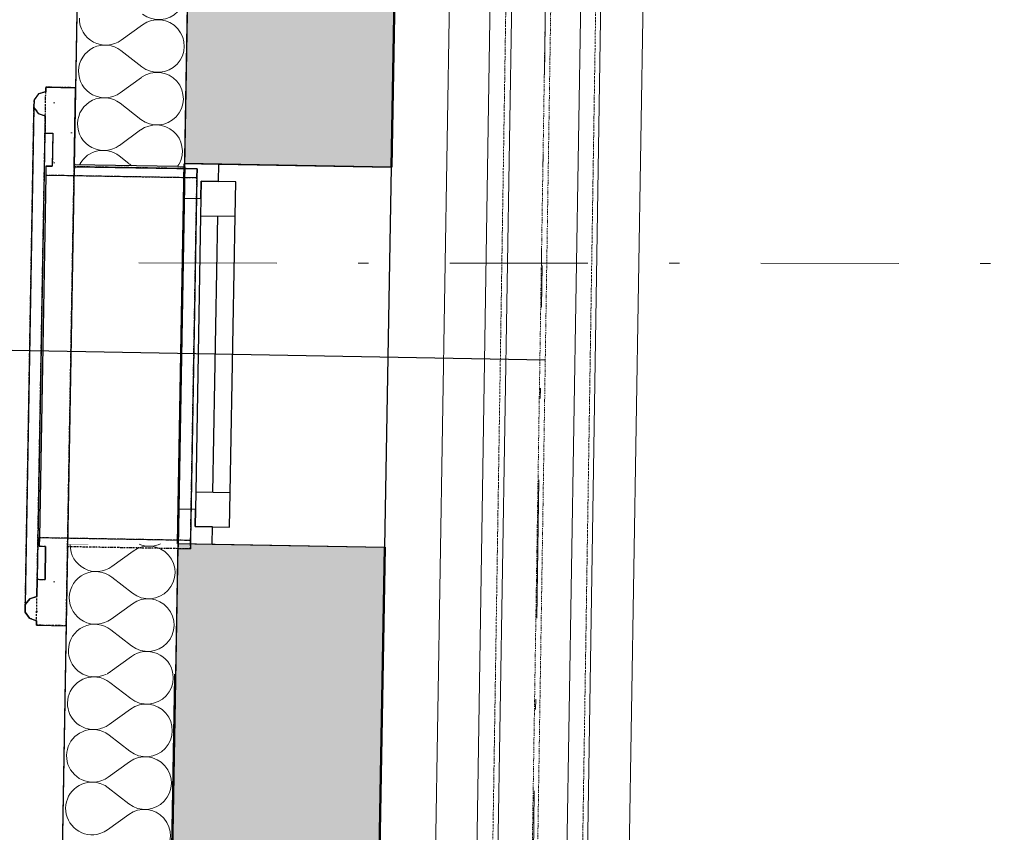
# Model space of a CAD drawing. Header units: millimetres. Extents: x -23738 to 4435, y -2716 to 20653.
# Tile 29 of 160: x -20650 to -19225, y 3448 to 4624. Entities that reach past the tile are written whole.
import ezdxf

# ---------------------------------------------------------------- set-up
doc = ezdxf.new("R2010")
doc.units = ezdxf.units.MM
doc.header["$MEASUREMENT"] = 0
for name, pattern in [('Wipeout_Contour', [1000, 0, -1000]), ('Čerchovaná', [450, 200, -117.5, 15, -117.5]), ('Čerchovaná M', [4.5, 2.5, -0.85, 0.3, -0.85]), ('Čerchovaná S', [3.5, 1.5, -0.85, 0.3, -0.85])]:
    doc.linetypes.add(name, pattern=pattern)
for name, color, linetype in [('9._POHLED ZÁPADNÍ_2_2D prvky - obecné', 7, 'Continuous'), ('9._POHLED ZÁPADNÍ_2_Konstrukce - krov', 7, 'Continuous'), ('9._POHLED ZÁPADNÍ_2_Konstrukce - nosné', 7, 'Continuous'), ('9._POHLED ZÁPADNÍ_2_Nové_Konstrukce - krov', 7, 'Continuous'), ('9._POHLED ZÁPADNÍ_2_Nové_Konstrukce - nosné', 7, 'Continuous'), ('9._POHLED ZÁPADNÍ_2_Nové_Otvory – Okna', 7, 'Continuous'), ('9._POHLED ZÁPADNÍ_2_Nové_Otvory – Značky oken', 7, 'Continuous'), ('9._POHLED ZÁPADNÍ_2_Nové_Výplně – Řezové', 7, 'Continuous'), ('9._POHLED ZÁPADNÍ_2_Nové_VÝTAH VAR 1', 7, 'Continuous'), ('9._POHLED ZÁPADNÍ_2_Výplně – Řezové', 7, 'Continuous'), ('9._POHLED ZÁPADNÍ_2_VÝTAH VAR 1', 7, 'Continuous')]:
    doc.layers.add(name, color=color, linetype=linetype)
pattern_1 = [(0, (0, -9e-13), (0, 86.60254), [0, -50]), (0, (25, 43.3), (0, 86.60254), [0, -50])]

# ---------------------------------------------------------------- blocks, each defined once
blk = doc.blocks.new('*X3', base_point=(-24533.1, -6254.2))
at = {"layer": '9._POHLED ZÁPADNÍ_2_Nové_Výplně – Řezové', "color": 21, "linetype": 'Continuous', "lineweight": 20, "true_color": 0xffaaaa}
for p, q in [((-20485.6, 3854.8), (-20516.5, 3832.5)), ((-20486.7, 3793.9), (-20516.7, 3817.3)), ((-20486.9, 3778.7), (-20517.8, 3756.3)), ((-20488, 3717.7), (-20518.1, 3741.1)), ((-20488.3, 3702.5), (-20519.1, 3680.1)), ((-20489.3, 3641.5), (-20519.4, 3664.9)), ((-20489.6, 3626.3), (-20520.5, 3604)), ((-20490.6, 3565.4), (-20520.7, 3588.7)), ((-20490.9, 3550.1), (-20521.8, 3527.8)), ((-20492, 3489.2), (-20522, 3512.6)), ((-20492.2, 3473.9), (-20523.1, 3451.6))]:
    blk.add_line(p, q, dxfattribs=at)
for centre, start, end in [((-20538.8, 3863.4), 179.1605, 305.8711), ((-20463.3, 3824), 232.1313, 84.727), ((-20463.3, 3824), 93.2753, 125.8711), ((-20540.1, 3787.2), 52.1313, 179.0012), ((-20540.1, 3787.2), 179.0012, 305.8711), ((-20464.6, 3747.8), 232.1313, 125.8711), ((-20541.4, 3711), 52.1313, 179.0012), ((-20541.4, 3711), 179.0012, 305.8711), ((-20465.9, 3671.6), 232.1313, 125.8711), ((-20542.8, 3634.8), 52.1313, 179.0012), ((-20542.8, 3634.8), 179.0012, 305.8711), ((-20467.3, 3595.4), 232.1313, 125.8711), ((-20544.1, 3558.7), 52.1313, 179.0012), ((-20544.1, 3558.7), 179.0012, 305.8711), ((-20468.6, 3519.2), 232.1313, 125.8711), ((-20545.4, 3482.5), 52.1313, 179.0012), ((-20545.4, 3482.5), 179.0012, 305.8711), ((-20469.9, 3443.1), 232.1313, 125.8711)]:
    blk.add_arc(centre, 38.1, start, end, dxfattribs=at)
blk = doc.blocks.new('*X4', base_point=(-24533.1, -6254.2))
at = {"layer": '9._POHLED ZÁPADNÍ_2_Nové_Výplně – Řezové', "color": 21, "linetype": 'Continuous', "lineweight": 20, "true_color": 0xffaaaa}
for p, q in [((-20563.6, 4625.8), (-20563.5, 4623.1)), ((-20563.5, 4623.1), (-20563.3, 4620.4)), ((-20563.3, 4620.4), (-20562.9, 4617.7)), ((-20562.9, 4617.7), (-20562.2, 4615.1)), ((-20472.3, 4616.6), (-20503.2, 4594.3)), ((-20470.1, 4618.1), (-20472.3, 4616.6)), ((-20467.7, 4619.5), (-20470.1, 4618.1)), ((-20465.2, 4620.7), (-20467.7, 4619.5)), ((-20462.7, 4621.7), (-20465.2, 4620.7)), ((-20460.1, 4622.5), (-20462.7, 4621.7)), ((-20457.5, 4623.1), (-20460.1, 4622.5)), ((-20454.8, 4623.5), (-20457.5, 4623.1)), ((-20452.1, 4623.8), (-20454.8, 4623.5)), ((-20449.4, 4623.8), (-20452.1, 4623.8)), ((-20446.6, 4623.7), (-20449.4, 4623.8)), ((-20443.9, 4623.4), (-20446.6, 4623.7)), ((-20441.3, 4622.8), (-20443.9, 4623.4)), ((-20438.6, 4622.1), (-20441.3, 4622.8)), ((-20436.1, 4621.2), (-20438.6, 4622.1)), ((-20433.6, 4620.1), (-20436.1, 4621.2)), ((-20431.2, 4618.9), (-20433.6, 4620.1)), ((-20428.9, 4617.4), (-20431.2, 4618.9)), ((-20426.6, 4615.9), (-20428.9, 4617.4)), ((-20562.2, 4615.1), (-20561.4, 4612.5)), ((-20561.4, 4612.5), (-20560.4, 4609.9)), ((-20560.4, 4609.9), (-20559.3, 4607.5)), ((-20559.3, 4607.5), (-20557.9, 4605.1)), ((-20557.9, 4605.1), (-20556.4, 4602.9)), ((-20556.4, 4602.9), (-20554.7, 4600.7)), ((-20424.6, 4614.1), (-20426.6, 4615.9)), ((-20422.6, 4612.2), (-20424.6, 4614.1)), ((-20420.8, 4610.2), (-20422.6, 4612.2)), ((-20419.1, 4608.1), (-20420.8, 4610.2)), ((-20417.6, 4605.8), (-20419.1, 4608.1)), ((-20416.2, 4603.4), (-20417.6, 4605.8)), ((-20415.1, 4601), (-20416.2, 4603.4)), ((-20554.7, 4600.7), (-20552.9, 4598.7)), ((-20552.9, 4598.7), (-20550.9, 4596.8)), ((-20550.9, 4596.8), (-20548.9, 4595.1)), ((-20548.9, 4595.1), (-20546.6, 4593.5)), ((-20546.6, 4593.5), (-20544.3, 4592)), ((-20544.3, 4592), (-20541.9, 4590.8)), ((-20541.9, 4590.8), (-20539.4, 4589.7)), ((-20539.4, 4589.7), (-20536.9, 4588.8)), ((-20536.9, 4588.8), (-20534.2, 4588.1)), ((-20534.2, 4588.1), (-20531.6, 4587.6)), ((-20520.7, 4587.4), (-20518, 4587.8)), ((-20518, 4587.8), (-20515.4, 4588.4)), ((-20515.4, 4588.4), (-20512.8, 4589.3)), ((-20512.8, 4589.3), (-20510.3, 4590.3)), ((-20510.3, 4590.3), (-20507.8, 4591.4)), ((-20507.8, 4591.4), (-20505.4, 4592.8)), ((-20505.4, 4592.8), (-20503.2, 4594.3)), ((-20414.1, 4598.4), (-20415.1, 4601)), ((-20413.3, 4595.8), (-20414.1, 4598.4)), ((-20412.6, 4593.2), (-20413.3, 4595.8)), ((-20412.2, 4590.5), (-20412.6, 4593.2)), ((-20412, 4587.8), (-20412.2, 4590.5)), ((-20411.9, 4585.1), (-20412, 4587.8)), ((-20555.2, 4574.4), (-20556.9, 4572.4)), ((-20553.3, 4576.4), (-20555.2, 4574.4)), ((-20551.3, 4578.2), (-20553.3, 4576.4)), ((-20549.1, 4579.9), (-20551.3, 4578.2)), ((-20546.9, 4581.4), (-20549.1, 4579.9)), ((-20544.5, 4582.7), (-20546.9, 4581.4)), ((-20542, 4583.9), (-20544.5, 4582.7)), ((-20539.5, 4584.9), (-20542, 4583.9)), ((-20536.9, 4585.7), (-20539.5, 4584.9)), ((-20534.3, 4586.4), (-20536.9, 4585.7)), ((-20531.6, 4586.8), (-20534.3, 4586.4)), ((-20531.6, 4587.6), (-20528.9, 4587.2)), ((-20528.9, 4587), (-20531.6, 4586.8)), ((-20528.9, 4587.2), (-20526.1, 4587.1)), ((-20526.1, 4587.1), (-20528.9, 4587)), ((-20523.4, 4586.9), (-20526.1, 4587.1)), ((-20526.1, 4587.1), (-20523.4, 4587.1)), ((-20523.4, 4587.1), (-20520.7, 4587.4)), ((-20520.7, 4586.6), (-20523.4, 4586.9)), ((-20518.1, 4586.1), (-20520.7, 4586.6)), ((-20515.4, 4585.3), (-20518.1, 4586.1)), ((-20512.9, 4584.4), (-20515.4, 4585.3)), ((-20510.4, 4583.3), (-20512.9, 4584.4)), ((-20508, 4582.1), (-20510.4, 4583.3)), ((-20505.7, 4580.7), (-20508, 4582.1)), ((-20503.5, 4579.1), (-20505.7, 4580.7)), ((-20473.4, 4555.7), (-20503.5, 4579.1)), ((-20414.5, 4571.8), (-20413.6, 4574.4)), ((-20413.6, 4574.4), (-20412.9, 4577)), ((-20412.9, 4577), (-20412.4, 4579.7)), ((-20412.4, 4579.7), (-20412, 4582.4)), ((-20412, 4582.4), (-20411.9, 4585.1)), ((-20563.2, 4560.4), (-20563.9, 4557.7)), ((-20562.3, 4562.9), (-20563.2, 4560.4)), ((-20561.2, 4565.4), (-20562.3, 4562.9)), ((-20559.9, 4567.8), (-20561.2, 4565.4)), ((-20558.5, 4570.1), (-20559.9, 4567.8)), ((-20556.9, 4572.4), (-20558.5, 4570.1)), ((-20423.5, 4558.3), (-20421.6, 4560.3)), ((-20421.6, 4560.3), (-20419.9, 4562.4)), ((-20419.9, 4562.4), (-20418.3, 4564.6)), ((-20418.3, 4564.6), (-20416.9, 4566.9)), ((-20416.9, 4566.9), (-20415.6, 4569.3)), ((-20415.6, 4569.3), (-20414.5, 4571.8)), ((-20564.8, 4552.4), (-20564.9, 4549.7)), ((-20564.9, 4549.7), (-20564.9, 4546.9)), ((-20564.9, 4546.9), (-20564.6, 4544.2)), ((-20564.4, 4555.1), (-20564.8, 4552.4)), ((-20563.9, 4557.7), (-20564.4, 4555.1)), ((-20473.4, 4555.7), (-20471.2, 4554.1)), ((-20471.2, 4554.1), (-20468.9, 4552.7)), ((-20468.9, 4552.7), (-20466.4, 4551.4)), ((-20464, 4545.5), (-20466.6, 4544.5)), ((-20466.4, 4551.4), (-20464, 4550.3)), ((-20464, 4550.3), (-20461.4, 4549.4)), ((-20461.4, 4546.3), (-20464, 4545.5)), ((-20461.4, 4549.4), (-20458.8, 4548.7)), ((-20458.8, 4546.9), (-20461.4, 4546.3)), ((-20458.8, 4548.7), (-20456.1, 4548.1)), ((-20456.1, 4547.4), (-20458.8, 4546.9)), ((-20456.1, 4548.1), (-20453.4, 4547.8)), ((-20453.4, 4547.6), (-20456.1, 4547.4)), ((-20453.4, 4547.8), (-20450.7, 4547.7)), ((-20450.7, 4547.7), (-20453.4, 4547.6)), ((-20450.7, 4547.7), (-20448, 4547.7)), ((-20448, 4547.5), (-20450.7, 4547.7)), ((-20448, 4547.7), (-20445.3, 4547.9)), ((-20445.3, 4547.2), (-20448, 4547.5)), ((-20445.3, 4547.9), (-20442.6, 4548.4)), ((-20442.6, 4546.7), (-20445.3, 4547.2)), ((-20442.6, 4548.4), (-20439.9, 4549)), ((-20440, 4545.9), (-20442.6, 4546.7)), ((-20437.4, 4545), (-20440, 4545.9)), ((-20439.9, 4549), (-20437.3, 4549.8)), ((-20434.9, 4543.9), (-20437.4, 4545)), ((-20437.3, 4549.8), (-20434.8, 4550.8)), ((-20434.8, 4550.8), (-20432.3, 4552)), ((-20432.3, 4552), (-20430, 4553.3)), ((-20430, 4553.3), (-20427.7, 4554.9)), ((-20427.7, 4554.9), (-20425.6, 4556.5)), ((-20425.6, 4556.5), (-20423.5, 4558.3)), ((-20564.6, 4544.2), (-20564.2, 4541.5)), ((-20564.2, 4541.5), (-20563.6, 4538.9)), ((-20563.6, 4538.9), (-20562.8, 4536.3)), ((-20562.8, 4536.3), (-20561.8, 4533.8)), ((-20561.8, 4533.8), (-20560.6, 4531.3)), ((-20560.6, 4531.3), (-20559.2, 4528.9)), ((-20473.6, 4540.4), (-20504.5, 4518.1)), ((-20471.4, 4542), (-20473.6, 4540.4)), ((-20469, 4543.3), (-20471.4, 4542)), ((-20466.6, 4544.5), (-20469, 4543.3)), ((-20432.5, 4542.7), (-20434.9, 4543.9)), ((-20430.2, 4541.3), (-20432.5, 4542.7)), ((-20428, 4539.7), (-20430.2, 4541.3)), ((-20425.9, 4537.9), (-20428, 4539.7)), ((-20423.9, 4536), (-20425.9, 4537.9)), ((-20422.1, 4534), (-20423.9, 4536)), ((-20420.4, 4531.9), (-20422.1, 4534)), ((-20418.9, 4529.6), (-20420.4, 4531.9)), ((-20559.2, 4528.9), (-20557.7, 4526.7)), ((-20557.7, 4526.7), (-20556, 4524.5)), ((-20556, 4524.5), (-20554.2, 4522.5)), ((-20554.2, 4522.5), (-20552.3, 4520.6)), ((-20552.3, 4520.6), (-20550.2, 4518.9)), ((-20550.2, 4518.9), (-20548, 4517.3)), ((-20548, 4517.3), (-20545.7, 4515.9)), ((-20509.1, 4515.3), (-20506.8, 4516.6)), ((-20506.8, 4516.6), (-20504.5, 4518.1)), ((-20417.6, 4527.2), (-20418.9, 4529.6)), ((-20416.4, 4524.8), (-20417.6, 4527.2)), ((-20415.4, 4522.3), (-20416.4, 4524.8)), ((-20414.6, 4519.7), (-20415.4, 4522.3)), ((-20414, 4517), (-20414.6, 4519.7)), ((-20413.5, 4514.3), (-20414, 4517)), ((-20550.4, 4503.7), (-20552.6, 4502)), ((-20548.2, 4505.2), (-20550.4, 4503.7)), ((-20545.8, 4506.6), (-20548.2, 4505.2)), ((-20543.4, 4507.7), (-20545.8, 4506.6)), ((-20545.7, 4515.9), (-20543.2, 4514.6)), ((-20540.8, 4508.7), (-20543.4, 4507.7)), ((-20543.2, 4514.6), (-20540.8, 4513.5)), ((-20540.8, 4513.5), (-20538.2, 4512.6)), ((-20538.2, 4509.5), (-20540.8, 4508.7)), ((-20538.2, 4512.6), (-20535.6, 4511.9)), ((-20535.6, 4510.2), (-20538.2, 4509.5)), ((-20535.6, 4511.9), (-20532.9, 4511.4)), ((-20532.9, 4510.6), (-20535.6, 4510.2)), ((-20532.9, 4511.4), (-20530.2, 4511)), ((-20530.2, 4510.8), (-20532.9, 4510.6)), ((-20530.2, 4511), (-20527.5, 4510.9)), ((-20527.5, 4510.9), (-20530.2, 4510.8)), ((-20524.8, 4510.8), (-20527.5, 4510.9)), ((-20527.5, 4510.9), (-20524.8, 4510.9)), ((-20524.8, 4510.9), (-20522, 4511.2)), ((-20522.1, 4510.4), (-20524.8, 4510.8)), ((-20519.4, 4509.9), (-20522.1, 4510.4)), ((-20522, 4511.2), (-20519.4, 4511.6)), ((-20519.4, 4511.6), (-20516.7, 4512.3)), ((-20516.8, 4509.2), (-20519.4, 4509.9)), ((-20514.2, 4508.3), (-20516.8, 4509.2)), ((-20516.7, 4512.3), (-20514.1, 4513.1)), ((-20511.7, 4507.2), (-20514.2, 4508.3)), ((-20514.1, 4513.1), (-20511.6, 4514.1)), ((-20509.3, 4505.9), (-20511.7, 4507.2)), ((-20511.6, 4514.1), (-20509.1, 4515.3)), ((-20507, 4504.5), (-20509.3, 4505.9)), ((-20504.8, 4502.9), (-20507, 4504.5)), ((-20474.7, 4479.5), (-20504.8, 4502.9)), ((-20414.2, 4500.8), (-20413.7, 4503.5)), ((-20413.7, 4503.5), (-20413.4, 4506.2)), ((-20413.3, 4511.6), (-20413.5, 4514.3)), ((-20413.4, 4506.2), (-20413.2, 4508.9)), ((-20413.2, 4508.9), (-20413.3, 4511.6)), ((-20562.5, 4489.2), (-20563.6, 4486.7)), ((-20561.3, 4491.7), (-20562.5, 4489.2)), ((-20559.8, 4494), (-20561.3, 4491.7)), ((-20558.3, 4496.2), (-20559.8, 4494)), ((-20556.5, 4498.3), (-20558.3, 4496.2)), ((-20554.6, 4500.2), (-20556.5, 4498.3)), ((-20552.6, 4502), (-20554.6, 4500.2)), ((-20421.2, 4486.2), (-20419.6, 4488.4)), ((-20419.6, 4488.4), (-20418.2, 4490.7)), ((-20418.2, 4490.7), (-20417, 4493.1)), ((-20417, 4493.1), (-20415.9, 4495.6)), ((-20415.9, 4495.6), (-20415, 4498.2)), ((-20415, 4498.2), (-20414.2, 4500.8)), ((-20566.1, 4476.2), (-20566.3, 4473.5)), ((-20565.8, 4478.9), (-20566.1, 4476.2)), ((-20565.2, 4481.6), (-20565.8, 4478.9)), ((-20564.5, 4484.2), (-20565.2, 4481.6)), ((-20563.6, 4486.7), (-20564.5, 4484.2)), ((-20474.7, 4479.5), (-20472.5, 4477.9)), ((-20472.5, 4477.9), (-20470.2, 4476.5)), ((-20470.2, 4476.5), (-20467.8, 4475.2)), ((-20467.8, 4475.2), (-20465.3, 4474.1)), ((-20465.3, 4474.1), (-20462.7, 4473.2)), ((-20441.2, 4472.8), (-20438.6, 4473.6)), ((-20438.6, 4473.6), (-20436.1, 4474.6)), ((-20436.1, 4474.6), (-20433.7, 4475.8)), ((-20433.7, 4475.8), (-20431.3, 4477.2)), ((-20431.3, 4477.2), (-20429, 4478.7)), ((-20429, 4478.7), (-20426.9, 4480.3)), ((-20426.9, 4480.3), (-20424.9, 4482.2)), ((-20424.9, 4482.2), (-20423, 4484.1)), ((-20423, 4484.1), (-20421.2, 4486.2)), ((-20566.3, 4473.5), (-20566.2, 4470.8)), ((-20566.2, 4470.8), (-20566, 4468)), ((-20566, 4468), (-20565.5, 4465.4)), ((-20565.5, 4465.4), (-20564.9, 4462.7)), ((-20564.9, 4462.7), (-20564.1, 4460.1)), ((-20564.1, 4460.1), (-20563.1, 4457.6)), ((-20475, 4464.3), (-20505.8, 4441.9)), ((-20472.7, 4465.8), (-20475, 4464.3)), ((-20470.3, 4467.1), (-20472.7, 4465.8)), ((-20467.9, 4468.3), (-20470.3, 4467.1)), ((-20465.4, 4469.3), (-20467.9, 4468.3)), ((-20462.8, 4470.1), (-20465.4, 4469.3)), ((-20460.1, 4470.7), (-20462.8, 4470.1)), ((-20462.7, 4473.2), (-20460.1, 4472.5)), ((-20460.1, 4472.5), (-20457.4, 4472)), ((-20457.4, 4471.2), (-20460.1, 4470.7)), ((-20457.4, 4472), (-20454.7, 4471.6)), ((-20454.7, 4471.4), (-20457.4, 4471.2)), ((-20454.7, 4471.6), (-20452, 4471.5)), ((-20452, 4471.5), (-20454.7, 4471.4)), ((-20452, 4471.5), (-20449.3, 4471.5)), ((-20449.3, 4471.3), (-20452, 4471.5)), ((-20449.3, 4471.5), (-20446.6, 4471.8)), ((-20446.6, 4471), (-20449.3, 4471.3)), ((-20446.6, 4471.8), (-20443.9, 4472.2)), ((-20443.9, 4470.5), (-20446.6, 4471)), ((-20443.9, 4472.2), (-20441.2, 4472.8)), ((-20441.3, 4469.8), (-20443.9, 4470.5)), ((-20438.7, 4468.9), (-20441.3, 4469.8)), ((-20436.2, 4467.8), (-20438.7, 4468.9)), ((-20433.8, 4466.5), (-20436.2, 4467.8)), ((-20431.5, 4465.1), (-20433.8, 4466.5)), ((-20429.3, 4463.5), (-20431.5, 4465.1)), ((-20427.2, 4461.8), (-20429.3, 4463.5)), ((-20425.3, 4459.9), (-20427.2, 4461.8)), ((-20423.4, 4457.8), (-20425.3, 4459.9)), ((-20563.1, 4457.6), (-20561.9, 4455.1)), ((-20561.9, 4455.1), (-20560.6, 4452.8)), ((-20560.6, 4452.8), (-20559, 4450.5)), ((-20559, 4450.5), (-20557.4, 4448.4)), ((-20557.4, 4448.4), (-20555.6, 4446.3)), ((-20555.6, 4446.3), (-20553.6, 4444.4)), ((-20421.8, 4455.7), (-20423.4, 4457.8)), ((-20420.3, 4453.4), (-20421.8, 4455.7)), ((-20418.9, 4451.1), (-20420.3, 4453.4)), ((-20417.7, 4448.6), (-20418.9, 4451.1)), ((-20416.7, 4446.1), (-20417.7, 4448.6)), ((-20415.9, 4443.5), (-20416.7, 4446.1)), ((-20553.6, 4444.4), (-20551.5, 4442.7)), ((-20551.5, 4442.7), (-20549.3, 4441.1)), ((-20549.3, 4441.1), (-20547, 4439.7)), ((-20544.7, 4431.6), (-20547.1, 4430.4)), ((-20547, 4439.7), (-20544.6, 4438.4)), ((-20542.2, 4432.6), (-20544.7, 4431.6)), ((-20544.6, 4438.4), (-20542.1, 4437.3)), ((-20539.6, 4433.4), (-20542.2, 4432.6)), ((-20542.1, 4437.3), (-20539.5, 4436.4)), ((-20536.9, 4434), (-20539.6, 4433.4)), ((-20539.5, 4436.4), (-20536.9, 4435.7)), ((-20536.9, 4435.7), (-20534.2, 4435.2)), ((-20534.2, 4434.4), (-20536.9, 4434)), ((-20534.2, 4435.2), (-20531.5, 4434.9)), ((-20531.5, 4434.7), (-20534.2, 4434.4)), ((-20531.5, 4434.9), (-20528.8, 4434.7)), ((-20528.8, 4434.7), (-20531.5, 4434.7)), ((-20528.8, 4434.7), (-20526.1, 4434.8)), ((-20526.1, 4434.6), (-20528.8, 4434.7)), ((-20526.1, 4434.8), (-20523.4, 4435)), ((-20523.4, 4434.2), (-20526.1, 4434.6)), ((-20523.4, 4435), (-20520.7, 4435.5)), ((-20520.7, 4433.7), (-20523.4, 4434.2)), ((-20520.7, 4435.5), (-20518, 4436.1)), ((-20518.1, 4433), (-20520.7, 4433.7)), ((-20515.5, 4432.1), (-20518.1, 4433)), ((-20518, 4436.1), (-20515.4, 4436.9)), ((-20513, 4431), (-20515.5, 4432.1)), ((-20515.4, 4436.9), (-20512.9, 4437.9)), ((-20510.6, 4429.7), (-20513, 4431)), ((-20512.9, 4437.9), (-20510.5, 4439.1)), ((-20510.5, 4439.1), (-20508.1, 4440.4)), ((-20508.1, 4440.4), (-20505.8, 4441.9)), ((-20415.3, 4440.8), (-20415.9, 4443.5)), ((-20414.9, 4438.2), (-20415.3, 4440.8)), ((-20414.6, 4435.4), (-20414.9, 4438.2)), ((-20414.7, 4430), (-20414.6, 4432.7)), ((-20414.6, 4432.7), (-20414.6, 4435.4)), ((-20561.2, 4417.8), (-20562.6, 4415.5)), ((-20559.6, 4420), (-20561.2, 4417.8)), ((-20557.8, 4422.1), (-20559.6, 4420)), ((-20555.9, 4424), (-20557.8, 4422.1)), ((-20553.9, 4425.9), (-20555.9, 4424)), ((-20551.8, 4427.5), (-20553.9, 4425.9)), ((-20549.5, 4429), (-20551.8, 4427.5)), ((-20547.1, 4430.4), (-20549.5, 4429)), ((-20508.3, 4428.3), (-20510.6, 4429.7)), ((-20506.1, 4426.7), (-20508.3, 4428.3)), ((-20487.8, 4412.5), (-20506.1, 4426.7)), ((-20419.5, 4414.5), (-20418.3, 4417)), ((-20418.3, 4417), (-20417.2, 4419.5)), ((-20417.2, 4419.5), (-20416.3, 4422)), ((-20416.3, 4422), (-20415.6, 4424.6)), ((-20415.6, 4424.6), (-20415, 4427.3)), ((-20415, 4427.3), (-20414.7, 4430)), ((-20562.6, 4415.5), (-20563.5, 4413.8)), ((-20421.6, 4411.3), (-20421, 4412.2)), ((-20421, 4412.2), (-20419.5, 4414.5))]:
    blk.add_line(p, q, dxfattribs=at)
blk = doc.blocks.new('*X18', base_point=(-24533.1, -6254.2))
at = {"layer": '9._POHLED ZÁPADNÍ_2_Nové_Výplně – Řezové', "color": 21, "linetype": 'Continuous', "lineweight": 20, "true_color": 0xffaaaa}
for p, q in [((-20472.3, 4616.6), (-20503.2, 4594.3)), ((-20473.4, 4555.7), (-20503.5, 4579.1)), ((-20473.6, 4540.4), (-20504.5, 4518.1)), ((-20474.7, 4479.5), (-20504.8, 4502.9)), ((-20475, 4464.3), (-20505.8, 4441.9)), ((-20491.9, 4415.7), (-20506.1, 4426.7)), ((-20485.6, 3854.8), (-20516.5, 3832.5)), ((-20486.7, 3793.9), (-20516.7, 3817.3)), ((-20486.9, 3778.7), (-20517.8, 3756.3)), ((-20488, 3717.7), (-20518.1, 3741.1)), ((-20488.3, 3702.5), (-20519.1, 3680.1))]:
    blk.add_line(p, q, dxfattribs=at)
for centre, start, end in [((-20448.7, 4661.9), 232.1313, 125.8711), ((-20525.5, 4625.2), 179.0012, 305.8711), ((-20450, 4585.7), 232.1313, 125.8711), ((-20526.8, 4549), 52.1313, 179.0012), ((-20526.8, 4549), 179.0012, 305.8711), ((-20451.3, 4509.6), 232.1313, 125.8711), ((-20528.2, 4472.8), 52.1313, 179.0012), ((-20528.2, 4472.8), 179.0012, 305.8711), ((-20452.6, 4433.4), 332.2899, 125.8711), ((-20529.5, 4396.6), 52.1313, 150.001), ((-20538.8, 3863.4), 179.0012, 305.8711), ((-20463.3, 3824), 232.1313, 125.8711), ((-20461.9, 3900.1), 246.7041, 294.5639), ((-20540.1, 3787.2), 52.1313, 179.0012), ((-20540.1, 3787.2), 179.0012, 305.8711), ((-20464.6, 3747.8), 232.1313, 125.8711), ((-20541.4, 3711), 52.1313, 179.0012), ((-20541.4, 3711), 179.0012, 281.3944), ((-20465.9, 3671.6), 8.6759, 125.8711), ((-20541.4, 3711), 297.8876, 305.8711), ((-20542.8, 3634.8), 76.5601, 179.0012), ((-20542.8, 3634.8), 179.0012, 283.4399), ((-20544.1, 3558.7), 74.497, 179.0012), ((-20544.1, 3558.7), 179.0012, 285.503), ((-20545.4, 3482.5), 72.413, 179.0012), ((-20545.4, 3482.5), 179.0012, 287.587)]:
    blk.add_arc(centre, 38.1, start, end, dxfattribs=at)

msp = doc.modelspace()

# ---------------------------------------------------------------- linework, layer by layer
at = {"layer": '9._POHLED ZÁPADNÍ_2_Konstrukce - krov', "color": 8, "linetype": 'Čerchovaná', "lineweight": 13}
for p, q in [((-19802.2, 10142.7), (-19895.2, 4268.5)), ((-19955.9, 158.5), (-19893.9, 4268.1))]:
    msp.add_line(p, q, dxfattribs=at)
at = {"layer": '9._POHLED ZÁPADNÍ_2_Konstrukce - krov', "color": 8, "linetype": 'Continuous', "lineweight": 13}
for p, q in [((-19892.8, 9564.1), (-20032.8, 565.2)), ((-19732.8, 9561.6), (-19872.8, 562.7)), ((-20063.7, 2485.8), (-19992, 6833.7)), ((-19902, 6832.2), (-19973.7, 2484.3)), ((-19873.7, 2482.7), (-19802, 6830.5)), ((-19712, 6829), (-19783.7, 2481.2))]:
    msp.add_line(p, q, dxfattribs=at)
at = {"layer": '9._POHLED ZÁPADNÍ_2_Konstrukce - krov', "color": 251, "linetype": 'Čerchovaná S', "lineweight": 13, "true_color": 0x6a6a6a}
for p, q in [((-19812.8, 9562.9), (-19952.8, 564)), ((-19853.5, 6446.3), (-19909.8, 2826.7))]:
    msp.add_line(p, q, dxfattribs=at)
at = {"layer": '9._POHLED ZÁPADNÍ_2_Konstrukce - krov', "color": 8, "linetype": 'Čerchovaná M', "lineweight": 13}
for p, q in [((-19918.5, 6447.3), (-19974.8, 2827.8)), ((-19788.5, 6445.3), (-19844.8, 2825.7))]:
    msp.add_line(p, q, dxfattribs=at)
at = {"layer": '9._POHLED ZÁPADNÍ_2_Konstrukce - nosné', "color": 7, "linetype": 'Continuous', "lineweight": 50, "flags": 128}
for points in [[(-20112, 4410.4), (-20061.2, 7294.1)], [(-20183.6, 344.4), (-20121.7, 3860.5)]]:
    msp.add_lwpolyline(points, dxfattribs=at)
at = {"layer": '9._POHLED ZÁPADNÍ_2_Nové_Konstrukce - krov', "color": 1, "linetype": 'Continuous', "lineweight": 25, "flags": 128}
for points in [[(-20621.7, 3861.9), (-20621.4, 3874.6)], [(-20612.5, 3861.7), (-20621.7, 3861.9)], [(-20621.4, 3874.6), (-20402.7, 3870.8)], [(-20613.3, 3813.9), (-20612.5, 3861.7)], [(-20580.7, 3861.2), (-20582.7, 3746.9)], [(-20402.9, 3858.1), (-20580.7, 3861.2)], [(-20402.7, 3870.8), (-20402.9, 3858.1)], [(-20625.1, 3789.2), (-20624.7, 3814.1)], [(-20624.7, 3814.1), (-20613.3, 3813.9)], [(-20642.1, 3766.6), (-20641.9, 3777.4)], [(-20641.9, 3777.4), (-20635.4, 3786)], [(-20635.4, 3786), (-20625.1, 3789.2)], [(-20635.9, 3757.7), (-20642.1, 3766.6)], [(-20625.7, 3754.2), (-20635.9, 3757.7)], [(-20625.8, 3747.7), (-20625.7, 3754.2)], [(-20582.7, 3746.9), (-20625.8, 3747.7)]]:
    msp.add_lwpolyline(points, dxfattribs=at)
at = {"layer": '9._POHLED ZÁPADNÍ_2_Nové_Otvory – Okna', "color": 1, "linetype": 'Continuous', "lineweight": 25}
for p, q in [((-20121.7, 3860.5), (-20112, 4410.4)), ((-20338.3, 4339.4), (-20337.4, 4389.4)), ((-20412.8, 4365.7), (-20420.8, 3915.8)), ((-20412.8, 4365.7), (-20387.8, 4365.2)), ((-20388.3, 4340.2), (-20395.3, 3940.3)), ((-20388.3, 4340.2), (-20338.3, 4339.4)), ((-20370.3, 3939.9), (-20363.3, 4339.8)), ((-20345.3, 3939.4), (-20338.3, 4339.4)), ((-20345.3, 3939.4), (-20338.3, 4339.4)), ((-20395.3, 3940.3), (-20396.2, 3890.3)), ((-20345.3, 3939.4), (-20395.3, 3940.3)), ((-20346.2, 3889.4), (-20345.3, 3939.4)), ((-20395.8, 3915.3), (-20420.8, 3915.8)), ((-20396.2, 3890.3), (-20395.8, 3915.3)), ((-20371.2, 3889.9), (-20396.2, 3890.3)), ((-20396.2, 3890.3), (-20346.2, 3889.4)), ((-20371.6, 3864.9), (-20371.2, 3889.9)), ((-20371.6, 3864.9), (-20121.7, 3860.5))]:
    msp.add_line(p, q, dxfattribs=at)

# ---------------------------------------------------------------- wipeouts: each hides what was drawn before it
at = {"color": 254, "linetype": 'Wipeout_Contour', "lineweight": 0, "ltscale": 336963.935747}
msp.add_wipeout([(-20569.2, 4525.4), (-20612.2, 4526.1), (-20612.4, 4519.6), (-20622.7, 4516.4), (-20629.2, 4507.8), (-20629.4, 4497), (-20623.2, 4488.2), (-20613, 4484.7), (-20613.4, 4459.7), (-20602, 4459.5), (-20602.9, 4411.7), (-20612.1, 4411.8), (-20612.3, 4399.1), (-20393.6, 4395.3), (-20393.3, 4408), (-20571.2, 4411.1)], dxfattribs=at).dxf.layer = '9._POHLED ZÁPADNÍ_2_Nové_Výplně – Řezové'

# ---------------------------------------------------------------- next in the draw order: hatches: boundary and pattern name
at = {"layer": '9._POHLED ZÁPADNÍ_2_Nové_Výplně – Řezové', "linetype": 'Continuous', "lineweight": 20, "true_color": 0xffaaaa}
h = msp.add_hatch(dxfattribs=at)
h.set_pattern_fill('Omítka_01_0002', color=21, style=0, pattern_type=2)
h.set_pattern_definition(pattern_1)
h.paths.add_polyline_path([(-20569.2, 4525.4), (-20612.2, 4526.1), (-20612.4, 4519.6), (-20622.7, 4516.4), (-20629.2, 4507.8), (-20629.4, 4497), (-20623.2, 4488.2), (-20613, 4484.7), (-20613.4, 4459.7), (-20602, 4459.5), (-20602.9, 4411.7), (-20612.1, 4411.8), (-20612.3, 4399.1), (-20393.6, 4395.3), (-20393.3, 4408), (-20571.2, 4411.1)])

# ---------------------------------------------------------------- next in the draw order: linework, layer by layer
at = {"layer": '9._POHLED ZÁPADNÍ_2_Nové_Konstrukce - krov', "color": 1, "linetype": 'Continuous', "lineweight": 25}
for p, q in [((-20622.7, 4516.4), (-20629.2, 4507.8)), ((-20612.4, 4519.6), (-20622.7, 4516.4)), ((-20612.2, 4526.1), (-20612.4, 4519.6)), ((-20612.2, 4526.1), (-20569.2, 4525.4)), ((-20569.2, 4525.4), (-20571.2, 4411.1)), ((-20629.2, 4507.8), (-20629.4, 4497)), ((-20629.4, 4497), (-20623.2, 4488.2)), ((-20623.2, 4488.2), (-20613, 4484.7)), ((-20613, 4484.7), (-20613.4, 4459.7)), ((-20613.4, 4459.7), (-20602, 4459.5)), ((-20602, 4459.5), (-20602.9, 4411.7)), ((-20612.1, 4411.8), (-20612.3, 4399.1)), ((-20612.1, 4411.8), (-20602.9, 4411.7)), ((-20571.2, 4411.1), (-20393.3, 4408)), ((-20393.3, 4408), (-20393.6, 4395.3)), ((-20612.3, 4399.1), (-20393.6, 4395.3))]:
    msp.add_line(p, q, dxfattribs=at)
at = {"layer": '9._POHLED ZÁPADNÍ_2_Nové_Konstrukce - krov', "color": 1, "linetype": 'Čerchovaná M', "lineweight": 25, "flags": 128}
for points in [[(-20622.7, 4516.4), (-20629.2, 4507.8)], [(-20612.4, 4519.6), (-20622.7, 4516.4)], [(-20612.2, 4526.1), (-20612.4, 4519.6)], [(-20569.2, 4525.4), (-20612.2, 4526.1)], [(-20571.2, 4411.1), (-20569.2, 4525.4)], [(-20629.2, 4507.8), (-20629.4, 4497)], [(-20629.4, 4497), (-20623.2, 4488.2)], [(-20623.2, 4488.2), (-20613, 4484.7)], [(-20613, 4484.7), (-20613.4, 4459.7)], [(-20613.4, 4459.7), (-20602, 4459.5)], [(-20602, 4459.5), (-20602.9, 4411.7)], [(-20612.1, 4411.8), (-20612.3, 4399.1)], [(-20602.9, 4411.7), (-20612.1, 4411.8)], [(-20393.3, 4408), (-20571.2, 4411.1)], [(-20393.6, 4395.3), (-20393.3, 4408)], [(-20612.3, 4399.1), (-20393.6, 4395.3)]]:
    msp.add_lwpolyline(points, dxfattribs=at)
at = {"layer": '9._POHLED ZÁPADNÍ_2_Nové_Konstrukce - krov', "color": 1, "linetype": 'Continuous', "lineweight": 25, "flags": 128}
for points in [[(-20622.7, 4516.4), (-20629.2, 4507.8)], [(-20612.4, 4519.6), (-20622.7, 4516.4)], [(-20612.2, 4526.1), (-20612.4, 4519.6)], [(-20569.2, 4525.4), (-20612.2, 4526.1)], [(-20571.2, 4411.1), (-20569.2, 4525.4)], [(-20629.2, 4507.8), (-20629.4, 4497)], [(-20629.4, 4497), (-20641.9, 3777.4)], [(-20629.4, 4497), (-20623.2, 4488.2)], [(-20623.2, 4488.2), (-20613, 4484.7)], [(-20613, 4484.7), (-20613.4, 4459.7)], [(-20613.4, 4459.7), (-20624.7, 3814.1)], [(-20613.4, 4459.7), (-20602, 4459.5)], [(-20602, 4459.5), (-20602.9, 4411.7)], [(-20612.1, 4411.8), (-20612.3, 4399.1)], [(-20602.9, 4411.7), (-20612.1, 4411.8)], [(-20393.3, 4408), (-20571.2, 4411.1)], [(-20393.6, 4395.3), (-20393.3, 4408)], [(-20612.3, 4399.1), (-20621.4, 3874.6)], [(-20612.3, 4399.1), (-20393.6, 4395.3)], [(-20393.6, 4395.3), (-20402.7, 3870.8)]]:
    msp.add_lwpolyline(points, dxfattribs=at)
at = {"layer": '9._POHLED ZÁPADNÍ_2_Nové_Otvory – Okna', "color": 1, "linetype": 'Continuous', "lineweight": 25}
for p, q in [((-20387.4, 4390.2), (-20388.3, 4340.2)), ((-20387.8, 4365.2), (-20387.4, 4390.2)), ((-20387.4, 4390.2), (-20362.4, 4389.8)), ((-20337.4, 4389.4), (-20387.4, 4390.2))]:
    msp.add_line(p, q, dxfattribs=at)

# ---------------------------------------------------------------- next in the draw order: wipeouts: each hides what was drawn before it
at = {"color": 254, "linetype": 'Wipeout_Contour', "lineweight": 0, "ltscale": 108323.765576}
msp.add_wipeout([(-20470.5, 10185.5), (-20571.1, 4413.9), (-20421.1, 4411.3), (-20411.1, 4411.1), (-20313.5, 10008.8)], dxfattribs=at).dxf.layer = '9._POHLED ZÁPADNÍ_2_Nové_Výplně – Řezové'
at = {"color": 254, "linetype": 'Wipeout_Contour', "lineweight": 0, "ltscale": 335079.45425}
msp.add_wipeout([(-20402.9, 3858.1), (-20402.7, 3870.8), (-20621.4, 3874.6), (-20621.7, 3861.9), (-20612.5, 3861.7), (-20613.3, 3813.9), (-20624.7, 3814.1), (-20625.1, 3789.2), (-20635.4, 3786), (-20641.9, 3777.4), (-20642.1, 3766.6), (-20635.9, 3757.7), (-20625.7, 3754.2), (-20625.8, 3747.7), (-20582.7, 3746.9), (-20580.7, 3861.2)], dxfattribs=at).dxf.layer = '9._POHLED ZÁPADNÍ_2_Nové_Výplně – Řezové'

# ---------------------------------------------------------------- next in the draw order: hatches: boundary and pattern name
at = {"layer": '9._POHLED ZÁPADNÍ_2_Nové_Výplně – Řezové', "linetype": 'Continuous', "lineweight": 20, "true_color": 0xffaaaa}
h = msp.add_hatch(dxfattribs=at)
h.set_pattern_fill('Omítka_01_0002', color=21, style=0, pattern_type=2)
h.set_pattern_definition(pattern_1)
h.paths.add_polyline_path([(-20402.9, 3858.1), (-20402.7, 3870.8), (-20621.4, 3874.6), (-20621.7, 3861.9), (-20612.5, 3861.7), (-20613.3, 3813.9), (-20624.7, 3814.1), (-20625.1, 3789.2), (-20635.4, 3786), (-20641.9, 3777.4), (-20642.1, 3766.6), (-20635.9, 3757.7), (-20625.7, 3754.2), (-20625.8, 3747.7), (-20582.7, 3746.9), (-20580.7, 3861.2)])
at = {"layer": '9._POHLED ZÁPADNÍ_2_Výplně – Řezové', "linetype": 'Continuous', "lineweight": 13}
msp.add_hatch(color=254, dxfattribs=at).paths.add_polyline_path([(-20313.4, 10013.9), (-20412, 4415.7), (-20112, 4410.4), (-20020.9, 9581.3)])

# ---------------------------------------------------------------- next in the draw order: linework, layer by layer
at = {"layer": '9._POHLED ZÁPADNÍ_2_Konstrukce - nosné', "color": 7, "linetype": 'Continuous', "lineweight": 50, "flags": 128}
msp.add_lwpolyline([(-20313.4, 10013.9), (-20412, 4415.7)], dxfattribs=at)
at = {"layer": '9._POHLED ZÁPADNÍ_2_Nové_Konstrukce - krov', "color": 1, "linetype": 'Continuous', "lineweight": 25}
for p, q in [((-20621.4, 3874.6), (-20621.7, 3861.9)), ((-20621.7, 3861.9), (-20612.5, 3861.7)), ((-20621.4, 3874.6), (-20402.7, 3870.8)), ((-20612.5, 3861.7), (-20613.3, 3813.9)), ((-20580.7, 3861.2), (-20582.7, 3746.9)), ((-20580.7, 3861.2), (-20402.9, 3858.1)), ((-20402.7, 3870.8), (-20402.9, 3858.1)), ((-20624.7, 3814.1), (-20625.1, 3789.2)), ((-20624.7, 3814.1), (-20613.3, 3813.9)), ((-20641.9, 3777.4), (-20642.1, 3766.6)), ((-20635.4, 3786), (-20641.9, 3777.4)), ((-20625.1, 3789.2), (-20635.4, 3786)), ((-20642.1, 3766.6), (-20635.9, 3757.7)), ((-20635.9, 3757.7), (-20625.7, 3754.2)), ((-20625.7, 3754.2), (-20625.8, 3747.7)), ((-20625.8, 3747.7), (-20582.7, 3746.9))]:
    msp.add_line(p, q, dxfattribs=at)
at = {"layer": '9._POHLED ZÁPADNÍ_2_Nové_Konstrukce - krov', "color": 1, "linetype": 'Čerchovaná M', "lineweight": 25, "flags": 128}
for points in [[(-20621.7, 3861.9), (-20621.4, 3874.6)], [(-20612.5, 3861.7), (-20621.7, 3861.9)], [(-20621.4, 3874.6), (-20402.7, 3870.8)], [(-20613.3, 3813.9), (-20612.5, 3861.7)], [(-20580.7, 3861.2), (-20582.7, 3746.9)], [(-20402.9, 3858.1), (-20580.7, 3861.2)], [(-20402.7, 3870.8), (-20402.9, 3858.1)], [(-20625.1, 3789.2), (-20624.7, 3814.1)], [(-20624.7, 3814.1), (-20613.3, 3813.9)], [(-20642.1, 3766.6), (-20641.9, 3777.4)], [(-20641.9, 3777.4), (-20635.4, 3786)], [(-20635.4, 3786), (-20625.1, 3789.2)], [(-20635.9, 3757.7), (-20642.1, 3766.6)], [(-20625.7, 3754.2), (-20635.9, 3757.7)], [(-20625.8, 3747.7), (-20625.7, 3754.2)], [(-20582.7, 3746.9), (-20625.8, 3747.7)]]:
    msp.add_lwpolyline(points, dxfattribs=at)
at = {"layer": '9._POHLED ZÁPADNÍ_2_Nové_Konstrukce - nosné', "color": 1, "linetype": 'Continuous', "lineweight": 25}
for q in [(-20571.1, 4413.9), (-20411.1, 4411.1)]:
    msp.add_line((-20421.1, 4411.3), q, dxfattribs=at)
at = {"layer": '9._POHLED ZÁPADNÍ_2_Nové_Konstrukce - nosné', "color": 1, "linetype": 'Continuous', "lineweight": 25, "flags": 128}
for points in [[(-20470.5, 10185.5), (-20571.1, 4413.9)], [(-20411.1, 4411.1), (-20313.5, 10008.8)]]:
    msp.add_lwpolyline(points, dxfattribs=at)
at = {"layer": '9._POHLED ZÁPADNÍ_2_Nové_Otvory – Okna', "color": 1, "linetype": 'Continuous', "lineweight": 25}
for p, q in [((-20421.1, 4411.3), (-20571.1, 4413.9)), ((-20421.1, 4411.3), (-20411.1, 4411.1)), ((-20412, 4415.7), (-20412.8, 4365.7)), ((-20412, 4415.7), (-20362, 4414.8)), ((-20412, 4415.7), (-20362, 4414.8)), ((-20362.4, 4389.8), (-20362, 4414.8)), ((-20362, 4414.8), (-20112, 4410.4))]:
    msp.add_line(p, q, dxfattribs=at)
at = {"layer": '9._POHLED ZÁPADNÍ_2_Nové_VÝTAH VAR 1', "color": 1, "linetype": 'Continuous', "lineweight": 25, "flags": 128}
msp.add_lwpolyline([(-20112, 4410.4), (-20412, 4415.7)], dxfattribs=at)

# ---------------------------------------------------------------- next in the draw order: block references
at = {"layer": '9._POHLED ZÁPADNÍ_2_VÝTAH VAR 1', "color": 9, "linetype": 'Continuous', "lineweight": 13}
msp.add_blockref('*X4', (-24533.1, -6254.2), dxfattribs=at)

# ---------------------------------------------------------------- next in the draw order: wipeouts: each hides what was drawn before it
at = {"color": 254, "linetype": 'Wipeout_Contour', "lineweight": 0, "ltscale": 103646.352085}
msp.add_wipeout([(-20644.7, 189.6), (-20481.9, 349.7), (-20420.7, 3861.2), (-20430.7, 3861.4), (-20580.7, 3864)], dxfattribs=at).dxf.layer = '9._POHLED ZÁPADNÍ_2_Nové_Výplně – Řezové'

# ---------------------------------------------------------------- next in the draw order: hatches: boundary and pattern name
at = {"layer": '9._POHLED ZÁPADNÍ_2_Výplně – Řezové', "linetype": 'Continuous', "lineweight": 13}
msp.add_hatch(color=254, dxfattribs=at).paths.add_polyline_path([(-20483.5, 349.7), (-20183.6, 344.4), (-20121.7, 3860.5), (-20421.6, 3865.8)])

# ---------------------------------------------------------------- next in the draw order: linework, layer by layer
at = {"layer": '9._POHLED ZÁPADNÍ_2_Konstrukce - nosné', "color": 7, "linetype": 'Continuous', "lineweight": 50, "flags": 128}
msp.add_lwpolyline([(-20421.6, 3865.8), (-20483.5, 349.7)], dxfattribs=at)
at = {"layer": '9._POHLED ZÁPADNÍ_2_Nové_Konstrukce - nosné', "color": 1, "linetype": 'Continuous', "lineweight": 25}
for q in [(-20580.7, 3864), (-20420.7, 3861.2)]:
    msp.add_line((-20430.7, 3861.4), q, dxfattribs=at)
at = {"layer": '9._POHLED ZÁPADNÍ_2_Nové_Konstrukce - nosné', "color": 1, "linetype": 'Continuous', "lineweight": 25, "flags": 128}
for points in [[(-20580.7, 3864), (-20644.7, 189.6)], [(-20481.9, 349.7), (-20420.7, 3861.2)]]:
    msp.add_lwpolyline(points, dxfattribs=at)
at = {"layer": '9._POHLED ZÁPADNÍ_2_Nové_Otvory – Okna', "color": 1, "linetype": 'Continuous', "lineweight": 25}
for p, q in [((-20571.1, 4413.9), (-20580.7, 3864)), ((-20421.6, 3865.8), (-20412, 4415.7)), ((-20411.1, 4411.1), (-20420.7, 3861.2)), ((-20420.8, 3915.8), (-20421.6, 3865.8)), ((-20430.7, 3861.4), (-20580.7, 3864)), ((-20430.7, 3861.4), (-20420.7, 3861.2)), ((-20421.6, 3865.8), (-20371.6, 3864.9)), ((-20421.6, 3865.8), (-20371.6, 3864.9))]:
    msp.add_line(p, q, dxfattribs=at)
at = {"layer": '9._POHLED ZÁPADNÍ_2_Nové_VÝTAH VAR 1', "color": 1, "linetype": 'Continuous', "lineweight": 25, "flags": 128}
msp.add_lwpolyline([(-20421.6, 3865.8), (-20121.7, 3860.5)], dxfattribs=at)

# ---------------------------------------------------------------- next in the draw order: block references
at = {"layer": '9._POHLED ZÁPADNÍ_2_VÝTAH VAR 1', "color": 9, "linetype": 'Continuous', "lineweight": 13}
msp.add_blockref('*X3', (-24533.1, -6254.2), dxfattribs=at)

# ---------------------------------------------------------------- next in the draw order: wipeouts: each hides what was drawn before it
at = {"color": 254, "linetype": 'Wipeout_Contour', "lineweight": 0, "ltscale": 274303.920399}
msp.add_wipeout([(-20642, 349.6), (-20481.9, 349.7), (-20428.3, 3427.3), (-20533.9, 3427.3), (-20533.9, 3677.3), (-20423.9, 3677.3), (-20313.5, 10008.8), (-20473.3, 10024.9), (-20580.7, 3864), (-20571, 4415.7), (-20412, 4415.7), (-20421.6, 3865.8), (-20580.7, 3864)], dxfattribs=at).dxf.layer = '9._POHLED ZÁPADNÍ_2_Nové_Výplně – Řezové'

# ---------------------------------------------------------------- next in the draw order: linework, layer by layer
at = {"layer": '9._POHLED ZÁPADNÍ_2_2D prvky - obecné', "color": 214, "linetype": 'Čerchovaná', "lineweight": 20}
msp.add_line((-20477.7, 4271.9), (-359.7, 4258.9), dxfattribs=at)
at = {"layer": '9._POHLED ZÁPADNÍ_2_Nové_Konstrukce - krov', "color": 1, "linetype": 'Čerchovaná M', "lineweight": 25, "flags": 128}
for points in [[(-20622.7, 4516.4), (-20629.2, 4507.8)], [(-20625.8, 3747.7), (-20612.2, 4526.1)], [(-20612.4, 4519.6), (-20622.7, 4516.4)], [(-20569.2, 4525.4), (-20612.2, 4526.1)], [(-20582.7, 3746.9), (-20569.2, 4525.4)], [(-20642.1, 3766.6), (-20629.2, 4507.8)], [(-20393.3, 4408), (-20571.2, 4411.1)], [(-20402.9, 3858.1), (-20393.3, 4408)], [(-20402.9, 3858.1), (-20580.7, 3861.2)], [(-20635.9, 3757.7), (-20642.1, 3766.6)], [(-20625.7, 3754.2), (-20635.9, 3757.7)], [(-20582.7, 3746.9), (-20625.8, 3747.7)]]:
    msp.add_lwpolyline(points, dxfattribs=at)
at = {"layer": '9._POHLED ZÁPADNÍ_2_Nové_Konstrukce - nosné', "color": 1, "linetype": 'Continuous', "lineweight": 25, "flags": 128}
for points in [[(-20470.5, 10185.5), (-20642, 349.6)], [(-20423.9, 3677.3), (-20313.5, 10008.8)]]:
    msp.add_lwpolyline(points, dxfattribs=at)
at = {"layer": '9._POHLED ZÁPADNÍ_2_Nové_Otvory – Značky oken', "color": 1, "linetype": 'Continuous', "lineweight": 25}
msp.add_line((-19889.5, 4131.4), (-20661, 4145), dxfattribs=at)

# ---------------------------------------------------------------- next in the draw order: block references
at = {"layer": '9._POHLED ZÁPADNÍ_2_VÝTAH VAR 1', "color": 9, "linetype": 'Continuous', "lineweight": 13}
msp.add_blockref('*X18', (-24533.1, -6254.2), dxfattribs=at)

doc.saveas('drawing.dxf')
